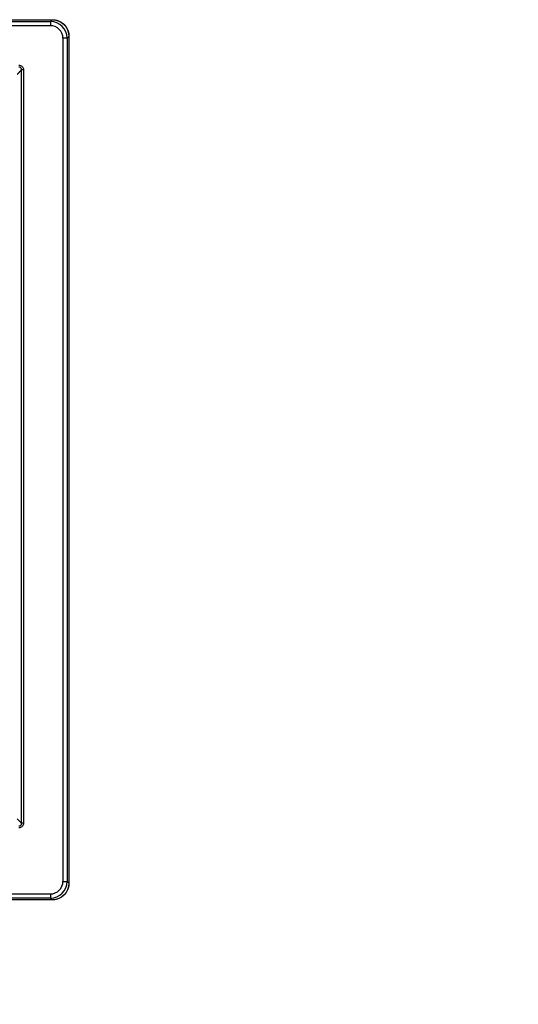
# Model space of a CAD drawing. Header units: centimetres. Extents: x 74448 to 96987, y -37016 to -10817.
# Tile 12 of 174: x 75899 to 75921, y -36506 to -36464. Entities that reach past the tile are written whole.
import ezdxf

# ---------------------------------------------------------------- set-up
doc = ezdxf.new("R2010")
doc.units = ezdxf.units.CM
doc.header["$LTSCALE"] = 0.02
doc.layers.get('0').update_dxf_attribs({"color": 8, "lineweight": 13})
doc.layers.add('CCTV', color=7, linetype='Continuous', lineweight=25)

# ---------------------------------------------------------------- blocks, each defined once
blk = doc.blocks.new('AAT_LCD')
at = {"linetype": 'Continuous'}
for p, q in [((21.5, 1410.5, -1912.3), (1832.5, 1410.5, -1912.3)), ((21.6, 1410.5, -1912.3), (1832.4, 1410.5, -1912.3)), ((23.9, 1408.1, -1912.3), (1830.1, 1408.1, -1912.3)), ((1830.1, 1402.7, -1912.3), (23.9, 1402.7, -1912.3)), ((1830.1, 1408.1, -1912.3), (1832.4, 1410.5, -1912.3)), ((1830.1, 1408.1, -1912.3), (1830.1, 1402.7, -1912.3)), ((1832.4, 1410.5, -1912.3), (1832.5, 1410.5, -1912.3)), ((1832.4, 1410.5, -1912.3), (1832.5, 1410.5, -1912.3)), ((1832.4, 1410.5, -1912.3), (1832.5, 1410.5, -1912.3)), ((1854, 1388.9, -1912.3), (1851.7, 1386.6, -1912.3)), ((1854, 1388.9, -1912.3), (1854, 294.4, -1912.3)), ((1854, 1388.9, -1912.3), (1854, 294.4, -1912.3)), ((1846.3, 296.8, -1912.3), (1846.3, 1386.6, -1912.3)), ((1851.7, 1386.6, -1912.3), (1846.3, 1386.6, -1912.3)), ((1851.7, 1386.6, -1912.3), (1851.7, 296.8, -1912.3)), ((1792.7, 372, -1912.3), (1792.7, 1345.5, -1912.3)), ((1795.2, 1345.5, -1912.3), (1792.7, 1345.5, -1912.3)), ((1795.2, 1345.5, -1912.3), (1795.2, 372, -1912.3)), ((1795.2, 372, -1912.3), (1792.7, 372, -1912.3)), ((1846.3, 296.8, -1912.3), (1851.7, 296.8, -1912.3)), ((1851.7, 296.8, -1912.3), (1854, 294.4, -1912.3)), ((1854, 294.4, -1912.3), (1854, 294.4, -1912.3)), ((1854, 294.4, -1912.3), (1854, 294.4, -1912.3)), ((1854, 294.4, -1912.3), (1854, 294.4, -1912.3)), ((23.9, 280.6, -1912.3), (1830.1, 280.6, -1912.3)), ((1830.1, 280.6, -1912.3), (1830.1, 275.2, -1912.3)), ((1830.1, 275.2, -1912.3), (23.9, 275.2, -1912.3)), ((1832.4, 272.9, -1912.3), (1197.7, 272.9, -1912.3)), ((1832.4, 272.9, -1912.3), (1830.1, 275.2, -1912.3))]:
    blk.add_line(p, q, dxfattribs=at)
for centre, major_axis, ratio, start_param, end_param in [((1830, 1386.5, -1912.3), (15.3, 15.3), 0.998133, 5.499651, 7.06672), ((1830, 1386.5, -1912.3), (11.5, 11.5), 0.99628, 5.499651, 7.06672), ((1830, 296.8, -1912.3), (11.5, -11.5), 0.99628, 5.499651, 7.06672), ((1830, 296.8, -1912.3), (-15.3, 15.3), 0.998133, 2.358058, 3.925127)]:
    blk.add_ellipse(centre, major_axis=major_axis, ratio=ratio, start_param=start_param, end_param=end_param, dxfattribs=at)
at = {"linetype": 'Continuous', "extrusion": (0, 0, -1)}
for centre, major_axis in [((1832.4, 1388.8, -1912.3), (15.3, 15.3)), ((1832.4, 294.5, -1912.3), (15.3, -15.3))]:
    blk.add_ellipse(centre, major_axis=major_axis, ratio=0.99628, start_param=5.499651, end_param=7.06672, dxfattribs=at)
at = {"linetype": 'Continuous'}
for points, knots in [([(1832.5, 1410.5, -1912.3), (1833.3, 1410.4, -1912.3), (1834.9, 1410.4, -1912.3), (1837.9, 1409.9, -1912.3), (1841.3, 1408.7, -1912.3), (1844.8, 1406.7, -1912.3), (1847.8, 1404.2, -1912.3), (1850.3, 1401.3, -1912.3), (1852.3, 1397.8, -1912.3), (1853.4, 1394.4, -1912.3), (1853.9, 1391.4, -1912.3), (1854, 1389.8, -1912.3), (1854, 1388.9, -1912.3)], [0, 0, 0, 0, 0.071637, 0.143056, 0.270194, 0.387468, 0.5, 0.612532, 0.729806, 0.856944, 0.928362, 1, 1, 1, 1]), ([(1789.1, 1351.7, -1912.3), (1789.8, 1351.7, -1912.3), (1790.5, 1351.5, -1912.3), (1791.9, 1351.1, -1912.3), (1792.5, 1350.7, -1912.3), (1793.6, 1349.9, -1912.3), (1794, 1349.3, -1912.3), (1794.7, 1348.2, -1912.3), (1795, 1347.6, -1912.3), (1795.2, 1346.5, -1912.3), (1795.2, 1346, -1912.3), (1795.2, 1345.5, -1912.3)], [0, 0, 0, 0, 0.219306, 0.219306, 0.4394, 0.4394, 0.649042, 0.649042, 0.854869, 0.854869, 1, 1, 1, 1]), ([(1792.7, 1345.5, -1912.3), (1792.7, 1345.5, -1912.3), (1792.7, 1345.5, -1912.3), (1792.8, 1345.8, -1912.3), (1792.8, 1346.1, -1912.3), (1792.7, 1346.8, -1912.3), (1792.6, 1347.2, -1912.3), (1792.2, 1347.9, -1912.3), (1792, 1348.1, -1912.3), (1791.7, 1348.4, -1912.3), (1791.7, 1348.5, -1912.3), (1791.3, 1348.7, -1912.3), (1791, 1348.9, -1912.3), (1790.6, 1349, -1912.3), (1790.5, 1349.1, -1912.3), (1790, 1349.2, -1912.3), (1789.5, 1349.2, -1912.3), (1789.1, 1349.1, -1912.3), (1789.1, 1349.1, -1912.3), (1789.1, 1349.1, -1912.3)], [0, 0, 0, 0, 0.000036, 0.000036, 0.148742, 0.148742, 0.354503, 0.354503, 0.514305, 0.514305, 0.559382, 0.559382, 0.739793, 0.739793, 0.776324, 0.776324, 0.999964, 0.999964, 1, 1, 1, 1]), ([(1795.2, 372, -1912.3), (1795.2, 371.3, -1912.3), (1795.1, 370.6, -1912.3), (1794.7, 369.3, -1912.3), (1794.3, 368.6, -1912.3), (1793.5, 367.6, -1912.3), (1792.9, 367.1, -1912.3), (1791.8, 366.4, -1912.3), (1791.2, 366.2, -1912.3), (1790.1, 365.9, -1912.3), (1789.6, 365.9, -1912.3), (1789.1, 365.9, -1912.3)], [0, 0, 0, 0, 0.219306, 0.219306, 0.4394, 0.4394, 0.649042, 0.649042, 0.854869, 0.854869, 1, 1, 1, 1]), ([(1789.1, 368.4, -1912.3), (1789.1, 368.4, -1912.3), (1789.1, 368.4, -1912.3), (1789.4, 368.4, -1912.3), (1789.7, 368.4, -1912.3), (1790.4, 368.4, -1912.3), (1790.8, 368.5, -1912.3), (1791.4, 368.9, -1912.3), (1791.7, 369.1, -1912.3), (1792, 369.4, -1912.3), (1792, 369.5, -1912.3), (1792.3, 369.8, -1912.3), (1792.5, 370.1, -1912.3), (1792.6, 370.6, -1912.3), (1792.6, 370.6, -1912.3), (1792.8, 371.1, -1912.3), (1792.8, 371.6, -1912.3), (1792.7, 372, -1912.3), (1792.7, 372, -1912.3), (1792.7, 372, -1912.3)], [0, 0, 0, 0, 0.000036, 0.000036, 0.148742, 0.148742, 0.354503, 0.354503, 0.514305, 0.514305, 0.559382, 0.559382, 0.739793, 0.739793, 0.776324, 0.776324, 0.999964, 0.999964, 1, 1, 1, 1]), ([(1854, 294.4, -1912.3), (1854, 293.6, -1912.3), (1853.9, 292.1, -1912.3), (1853.5, 289.2, -1912.3), (1852.4, 286, -1912.3), (1850.6, 282.6, -1912.3), (1848.3, 279.6, -1912.3), (1845.4, 277, -1912.3), (1841.8, 274.8, -1912.3), (1838.3, 273.6, -1912.3), (1835.1, 273, -1912.3), (1833.3, 272.9, -1912.3), (1832.4, 272.9, -1912.3)], [0, 0, 0, 0, 0.067999, 0.13533, 0.255623, 0.367748, 0.477355, 0.589672, 0.710049, 0.844432, 0.919117, 1, 1, 1, 1])]:
    blk.add_open_spline(points, degree=3, knots=knots, dxfattribs=at)
for points in [[(1787.1, 1339.9, -1912.3), (1792.7, 1345.5, -1912.3)], [(1792.7, 372, -1912.3), (1787.1, 377.6, -1912.3)]]:
    blk.add_open_spline(points, degree=1, dxfattribs=at)

msp = doc.modelspace()

# ---------------------------------------------------------------- block references
at = {"layer": 'CCTV', "xscale": 0.03331029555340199, "yscale": 0.03331029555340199, "zscale": 0.03331029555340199}
msp.add_blockref('AAT_LCD', (75839.544, -36511.029, 63.699), dxfattribs=at)

doc.saveas('drawing.dxf')
